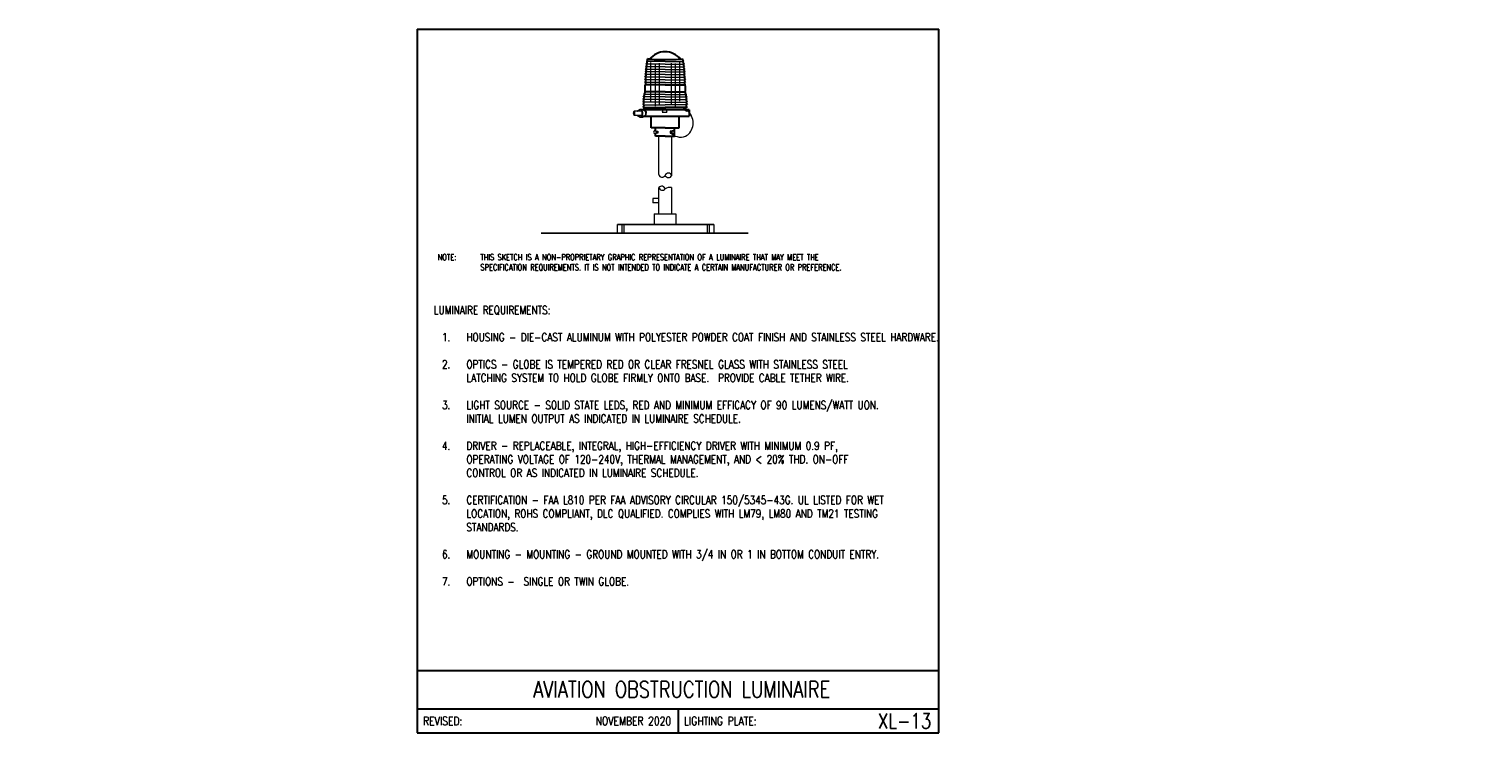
# Model space of a CAD drawing. Header units: inches. Extents: x -5.1 to 13.9, y 0 to 9.2.
import ezdxf
from ezdxf.enums import TextEntityAlignment as Align

# ---------------------------------------------------------------- set-up
doc = ezdxf.new("R2010")
doc.units = ezdxf.units.IN
doc.header["$MEASUREMENT"] = 0
doc.layers.add('_WALLS', color=8, linetype='CONTINUOUS')
doc.layers.add('E-DETL-TEXT', color=3, linetype='CONTINUOUS')
for name, color, linetype, lineweight in [('E-DETL', 10, 'CONTINUOUS', 30), ('E-DETL-FINE', 9, 'CONTINUOUS', 0), ('E-LITE-EQPM', 33, 'CONTINUOUS', 30), ('E-LUM-PLAT', 8, 'CONTINUOUS', 13)]:
    doc.layers.add(name, color=color, linetype=linetype, lineweight=lineweight)
doc.styles.add('romans', font='ROMANS.SHX', dxfattribs={"width": 0.8})
doc.styles.get("Standard").update_dxf_attribs({"font": 'ROMANS.SHX', "width": 0.8, "height": 0.125})

msp = doc.modelspace()

# ---------------------------------------------------------------- linework, layer by layer
at = {"layer": '_WALLS'}
msp.add_line((4.319, 6.522), (1.618, 6.522), dxfattribs=at)
at = {"layer": 'E-DETL'}
for p, q in [((0, 9.188), (0, 0)), ((0, 9.188), (6.81, 9.188)), ((6.81, 0), (6.81, 9.188)), ((3.236, 8.458), (2.973, 8.458)), ((3.236, 8.369), (2.973, 8.369)), ((3.236, 8.458), (3.499, 8.458)), ((3.236, 8.369), (3.499, 8.369)), ((2.95, 8.165), (3.236, 8.165)), ((2.969, 8.132), (2.969, 8.165)), ((3.522, 8.165), (3.236, 8.165)), ((3.504, 8.145), (3.504, 8.165)), ((3.49, 8.132), (2.923, 8.132)), ((2.923, 8.132), (2.923, 8.117)), ((2.923, 8.064), (2.923, 8.052)), ((2.923, 8.052), (3.549, 8.052)), ((3.549, 8.132), (3.525, 8.132)), ((3.549, 8.132), (3.549, 8.052)), ((0, 0.813), (6.81, 0.813)), ((0, 0.313), (6.81, 0.313)), ((3.405, 0.313), (3.405, 0)), ((0, 0), (6.81, 0))]:
    msp.add_line(p, q, dxfattribs=at)
for points in [[(3.003, 8.764), (2.996, 8.764)], [(3.034, 8.796), (3.008, 8.798)], [(3.439, 8.796), (3.464, 8.798)], [(3.47, 8.764), (3.476, 8.764)], [(2.985, 8.56), (2.975, 8.56)], [(2.987, 8.594), (2.977, 8.594)], [(2.989, 8.628), (2.979, 8.628)], [(2.991, 8.662), (2.983, 8.662)], [(2.994, 8.695), (2.986, 8.695)], [(2.998, 8.729), (2.991, 8.729)], [(3.474, 8.729), (3.481, 8.729)], [(3.478, 8.695), (3.486, 8.695)], [(3.481, 8.662), (3.49, 8.662)], [(3.484, 8.628), (3.493, 8.628)], [(3.486, 8.594), (3.496, 8.594)], [(3.488, 8.56), (3.498, 8.56)], [(2.985, 8.526), (2.973, 8.526)], [(2.985, 8.492), (2.973, 8.492)], [(2.975, 8.369), (2.973, 8.369)], [(3.488, 8.526), (3.499, 8.526)], [(3.488, 8.492), (3.499, 8.492)], [(3.498, 8.369), (3.499, 8.369)], [(2.96, 8.233), (2.948, 8.233)], [(2.962, 8.199), (2.948, 8.199)], [(2.959, 8.267), (2.95, 8.267)], [(2.969, 8.165), (2.95, 8.165)], [(2.962, 8.301), (2.954, 8.301)], [(2.965, 8.335), (2.963, 8.335)], [(3.504, 8.165), (3.522, 8.165)], [(3.507, 8.335), (3.509, 8.335)], [(3.511, 8.301), (3.519, 8.301)], [(3.511, 8.199), (3.525, 8.199)], [(3.513, 8.267), (3.523, 8.267)], [(3.513, 8.233), (3.525, 8.233)]]:
    msp.add_lwpolyline(points, dxfattribs=at)
for centre, radius, start, end in [((2.967, 8.757), 0.0366, 311.5183, 11.1151), ((2.972, 8.791), 0.0366, 311.5183, 10.0578), ((3.264, 12.887), 4.098, 266.4266, 269.6168), ((3.236, 8.629), 0.262, 39.4677, 140.5354), ((3.209, 12.887), 4.098, 270.3832, 273.5734), ((3.501, 8.791), 0.0366, 169.9422, 228.4817), ((3.506, 8.757), 0.0366, 168.8849, 228.4817), ((2.949, 8.553), 0.0366, 311.5183, 10.0578), ((2.951, 8.587), 0.0366, 311.5183, 10.0578), ((2.952, 8.621), 0.0366, 311.5183, 10.0578), ((2.955, 8.655), 0.0366, 311.5183, 10.0578), ((2.958, 8.689), 0.0366, 311.5183, 10.0578), ((2.962, 8.723), 0.0366, 311.5183, 10.0578), ((3.511, 8.723), 0.0366, 169.9422, 228.4817), ((3.514, 8.689), 0.0366, 169.9422, 228.4817), ((3.518, 8.655), 0.0366, 169.9422, 228.4817), ((3.52, 8.621), 0.0366, 169.9422, 228.4817), ((3.522, 8.587), 0.0366, 169.9422, 228.4817), ((3.524, 8.553), 0.0366, 169.9422, 228.4817), ((2.939, 8.362), 0.0366, 311.5183, 10.3653), ((3.253, 8.413), 0.283, 170.9519, 189.0481), ((2.949, 8.519), 0.0366, 311.5183, 10.0578), ((2.949, 8.485), 0.0366, 311.5183, 10.0578), ((3.524, 8.519), 0.0366, 169.9422, 228.4817), ((3.524, 8.485), 0.0366, 169.9422, 228.4817), ((3.534, 8.362), 0.0366, 169.6347, 228.4817), ((3.22, 8.413), 0.283, 350.9519, 9.0481), ((2.923, 8.26), 0.0366, 311.5183, 10.0578), ((2.924, 8.226), 0.0366, 311.5183, 10.0578), ((2.926, 8.294), 0.0366, 311.5183, 10.0578), ((2.926, 8.193), 0.0366, 311.5183, 10.0578), ((2.929, 8.328), 0.0366, 311.5183, 10.3856), ((3.543, 8.328), 0.0366, 169.6144, 228.4817), ((3.547, 8.193), 0.0366, 169.9422, 228.4817), ((3.547, 8.294), 0.0366, 169.9422, 228.4817), ((3.549, 8.226), 0.0366, 169.9422, 228.4817), ((3.549, 8.26), 0.0366, 169.9422, 228.4817)]:
    msp.add_arc(centre, radius, start, end, dxfattribs=at)
at = {"layer": 'E-DETL-FINE'}
for p, q in [((3.047, 8.753), (3.047, 8.245)), ((3.106, 8.74), (3.106, 8.18)), ((3.159, 8.742), (3.159, 8.209)), ((3.314, 8.742), (3.314, 8.209)), ((3.366, 8.74), (3.366, 8.18)), ((3.425, 8.753), (3.425, 8.245)), ((3.211, 8.147), (3.2, 8.105)), ((3.2, 8.105), (3.258, 8.105)), ((3.211, 8.147), (3.247, 8.147)), ((3.247, 8.147), (3.258, 8.105))]:
    msp.add_line(p, q, dxfattribs=at)
msp.add_lwpolyline([(3.484, 8.157), (3.53, 8.129), (3.52, 8.113), (3.474, 8.141)], close=True, dxfattribs=at)
for centre, radius, start, end in [((3.399, 7.961), 0.204, 308.7515, 51.7715), ((3.438, 7.954), 0.176, 229.1999, 300.1063)]:
    msp.add_arc(centre, radius, start, end, dxfattribs=at)
at = {"layer": 'E-LITE-EQPM'}
for p, q in [((3.053, 7.9), (3.053, 8.052)), ((3.42, 7.9), (3.42, 8.052)), ((3.236, 7.9), (3.053, 7.9)), ((3.113, 7.861), (3.113, 7.9)), ((3.113, 7.788), (3.113, 7.824)), ((3.236, 7.788), (3.113, 7.788)), ((3.236, 7.9), (3.42, 7.9)), ((3.236, 7.788), (3.36, 7.788)), ((3.36, 7.788), (3.36, 7.9))]:
    msp.add_line(p, q, dxfattribs=at)
at = {"layer": 'E-LUM-PLAT'}
for p, q in [((3.236, 8.764), (2.996, 8.764)), ((3.236, 8.764), (3.476, 8.764)), ((3.236, 8.56), (2.975, 8.56)), ((3.236, 8.594), (2.977, 8.594)), ((3.236, 8.628), (2.979, 8.628)), ((3.236, 8.662), (2.983, 8.662)), ((3.236, 8.695), (2.986, 8.695)), ((3.236, 8.729), (2.991, 8.729)), ((3.236, 8.729), (3.481, 8.729)), ((3.236, 8.695), (3.486, 8.695)), ((3.236, 8.662), (3.49, 8.662)), ((3.236, 8.628), (3.493, 8.628)), ((3.236, 8.594), (3.496, 8.594)), ((3.236, 8.56), (3.498, 8.56)), ((3.236, 8.526), (2.973, 8.526)), ((3.236, 8.492), (2.973, 8.492)), ((3.236, 8.526), (3.499, 8.526)), ((3.236, 8.492), (3.499, 8.492)), ((3.236, 8.233), (2.948, 8.233)), ((2.948, 8.199), (3.236, 8.199)), ((3.236, 8.267), (2.95, 8.267)), ((3.236, 8.301), (2.954, 8.301)), ((3.236, 8.335), (2.963, 8.335)), ((3.236, 8.335), (3.509, 8.335)), ((3.236, 8.301), (3.519, 8.301)), ((3.236, 8.267), (3.523, 8.267)), ((3.236, 8.233), (3.525, 8.233)), ((3.524, 8.199), (3.236, 8.199)), ((2.868, 8.117), (2.91, 8.142)), ((2.868, 8.064), (2.91, 8.039)), ((2.871, 8.117), (2.91, 8.14)), ((2.871, 8.064), (2.91, 8.04)), ((2.91, 8.142), (2.94, 8.142)), ((2.91, 8.14), (2.94, 8.14)), ((2.91, 8.04), (2.94, 8.04)), ((2.91, 8.039), (2.94, 8.039)), ((2.94, 8.142), (2.99, 8.113)), ((2.94, 8.14), (2.987, 8.113)), ((2.94, 8.039), (2.99, 8.067)), ((2.94, 8.04), (2.987, 8.067)), ((2.984, 8.117), (2.984, 8.132)), ((2.984, 8.065), (2.984, 8.115)), ((2.984, 8.052), (2.984, 8.064)), ((2.987, 8.052), (2.987, 8.132)), ((2.99, 8.113), (2.99, 8.09)), ((2.99, 8.067), (2.99, 8.09)), ((3.093, 7.859), (3.085, 7.84)), ((3.085, 7.84), (3.093, 7.824)), ((3.097, 7.861), (3.093, 7.859)), ((3.093, 7.859), (3.114, 7.859)), ((3.113, 7.824), (3.093, 7.824)), ((3.117, 7.861), (3.097, 7.861)), ((3.125, 7.84), (3.113, 7.824)), ((3.113, 7.824), (3.118, 7.824)), ((3.114, 7.859), (3.117, 7.861)), ((3.114, 7.859), (3.125, 7.84)), ((3.128, 7.84), (3.117, 7.861)), ((3.118, 7.824), (3.128, 7.84)), ((3.119, 7.856), (3.141, 7.856)), ((3.141, 7.829), (3.121, 7.829)), ((3.123, 7.856), (3.123, 7.85)), ((3.123, 7.832), (3.123, 7.829)), ((3.125, 7.856), (3.125, 7.847)), ((3.125, 7.84), (3.128, 7.84)), ((3.125, 7.835), (3.125, 7.829)), ((3.128, 7.856), (3.128, 7.842)), ((3.128, 7.839), (3.128, 7.829)), ((3.13, 7.856), (3.13, 7.829)), ((3.132, 7.856), (3.132, 7.829)), ((3.134, 7.856), (3.134, 7.829)), ((3.136, 7.856), (3.136, 7.829)), ((3.139, 7.856), (3.139, 7.829)), ((3.141, 7.856), (3.141, 7.829)), ((3.155, 7.289), (3.155, 7.788)), ((3.326, 7.856), (3.304, 7.856)), ((3.304, 7.856), (3.304, 7.829)), ((3.304, 7.829), (3.325, 7.829)), ((3.307, 7.856), (3.307, 7.829)), ((3.309, 7.856), (3.309, 7.829)), ((3.311, 7.856), (3.311, 7.829)), ((3.313, 7.856), (3.313, 7.829)), ((3.315, 7.856), (3.315, 7.829)), ((3.317, 7.84), (3.329, 7.861)), ((3.321, 7.84), (3.317, 7.84)), ((3.328, 7.824), (3.317, 7.84)), ((3.318, 7.856), (3.318, 7.842)), ((3.318, 7.839), (3.318, 7.829)), ((3.32, 7.856), (3.32, 7.847)), ((3.32, 7.835), (3.32, 7.829)), ((3.331, 7.859), (3.321, 7.84)), ((3.321, 7.84), (3.332, 7.824)), ((3.323, 7.856), (3.323, 7.85)), ((3.323, 7.832), (3.323, 7.829)), ((3.324, 7.277), (3.324, 7.788)), ((3.332, 7.824), (3.328, 7.824)), ((3.329, 7.861), (3.349, 7.861)), ((3.331, 7.859), (3.329, 7.861)), ((3.352, 7.859), (3.331, 7.859)), ((3.332, 7.824), (3.352, 7.824)), ((3.349, 7.861), (3.352, 7.859)), ((3.352, 7.859), (3.36, 7.84)), ((3.36, 7.84), (3.352, 7.824)), ((3.156, 6.777), (3.156, 7.121)), ((3.321, 7.121), (3.321, 6.777)), ((3.156, 6.978), (3.075, 6.978)), ((3.075, 6.978), (3.075, 6.918)), ((3.156, 6.918), (3.075, 6.918)), ((3.094, 6.777), (3.375, 6.777)), ((3.094, 6.777), (3.094, 6.635)), ((3.375, 6.777), (3.375, 6.635)), ((3.871, 6.635), (2.613, 6.635)), ((2.613, 6.522), (2.613, 6.635)), ((2.613, 6.522), (3.871, 6.522)), ((2.619, 6.635), (3.871, 6.635)), ((2.671, 6.634), (2.671, 6.521)), ((2.697, 6.635), (2.697, 6.522)), ((3.787, 6.635), (3.787, 6.522)), ((3.813, 6.634), (3.813, 6.521)), ((3.871, 6.635), (3.871, 6.522))]:
    msp.add_line(p, q, dxfattribs=at)
for points in [[(2.938, 8.117), (2.835, 8.117), (2.835, 8.064), (2.938, 8.064)], [(3.318, 7.828), (3.325, 7.823), (3.322, 7.82), (3.315, 7.825)]]:
    msp.add_lwpolyline(points, close=True, dxfattribs=at)
for centre, radius, start, end in [((2.848, 8.09), 0.0292, 114.9948, 245.0052), ((2.897, 8.09), 0.0487, 327.0925, 32.9075), ((3.197, 7.295), 0.0422, 188.1135, 335.8133), ((3.28, 7.261), 0.0471, 19.4509, 159.8622), ((3.28, 7.298), 0.0489, 204.598, 334.7144), ((3.191, 7.089), 0.0474, 14.6094, 136.4706), ((3.201, 7.129), 0.0452, 189.2328, 321.8469), ((3.31, 6.984), 0.138, 85.2846, 122.2086)]:
    msp.add_arc(centre, radius, start, end, dxfattribs=at)

# ---------------------------------------------------------------- texts
at = {"layer": 'E-DETL', "insert": (-5.067, 0.705), "char_height": 0.125, "attachment_point": 4}
msp.add_mtext('\\A1;  \\P ', dxfattribs=at)
at = {"layer": 'E-DETL-TEXT', "style": 'romans', "width": 0.8}
msp.add_text('AVIATION OBSTRUCTION LUMINAIRE', height=0.2125, dxfattribs=at).set_placement((3.454, 0.462), align=Align.CENTER)
for s, p in [('REVISED:', (0.077, 0.156)), ('LIGHTING PLATE:', (3.482, 0.156))]:
    msp.add_text(s, height=0.11, dxfattribs=at).set_placement(p, align=Align.MIDDLE_LEFT)
for s, height, p in [('NOVEMBER 2020', 0.11, (3.316, 0.156)), ('XL-13', 0.1969, (6.711, 0.156))]:
    msp.add_text(s, height=height, dxfattribs=at).set_placement(p, align=Align.MIDDLE_RIGHT)
at = {"layer": 'E-DETL-TEXT', "char_height": 0.125}
for s, insert, attachment_point in [('\\A1;', (11.699, 8.411), 6), ('\\A1; ', (13.914, 7.646), 4), ('\\A1;', (10.65, 6.452), 6)]:
    msp.add_mtext(s, dxfattribs=dict(at, insert=insert, attachment_point=attachment_point))
at = {"layer": 'E-DETL-TEXT', "attachment_point": 1}
for s, insert, char_height in [('\\pxi-3,l4,t4;NOTE:^ITHIS SKETCH IS A NON-PROPRIETARY GRAPHIC REPRESENTATION OF A LUMINAIRE THAT MAY MEET THE  \\P^I^ISPECIFICATION REQUIREMENTS. IT IS NOT INTENDED TO INDICATE A CERTAIN MANUFACTURER OR PREFERENCE.', (0.187, 6.25), 0.079687), ('LUMINAIRE REQUIREMENTS:\\P\\P\\pxi-3,l4,t4;1.^IHOUSING - DIE-CAST ALUMINUM WITH POLYESTER POWDER COAT FINISH AND STAINLESS STEEL HARDWARE.\\P\\pi0,l0,tz;\\P\\pi-3,l4,t4;2.^IOPTICS - GLOBE IS TEMPERED RED OR CLEAR FRESNEL GLASS WITH STAINLESS STEEL LATCHING SYSTEM TO HOLD GLOBE FIRMLY ONTO BASE.  PROVIDE CABLE TETHER WIRE.\\P\\pi0,l0,tz;\\P\\pi-3,l4,t4;3.^ILIGHT SOURCE - SOLID STATE LEDS, RED AND MINIMUM EFFICACY OF 90 LUMENS/WATT UON. INITIAL LUMEN OUTPUT AS INDICATED IN LUMINAIRE SCHEDULE.\\P\\pi0,l0,tz;\\P\\pi-3,l4,t4;4.^IDRIVER - REPLACEABLE, INTEGRAL, HIGH-EFFICIENCY DRIVER WITH MINIMUM 0.9 PF, OPERATING VOLTAGE OF 120-240V, THERMAL MANAGEMENT, AND < 20% THD. ON-OFF CONTROL OR AS INDICATED IN LUMINAIRE SCHEDULE.\\P\\pi0,l0,tz;\\P\\pi-3,l4,t4;5.^ICERTIFICATION - FAA L810 PER FAA ADVISORY CIRCULAR 150/5345-43G. UL LISTED FOR WET LOCATION, ROHS COMPLIANT, DLC QUALIFIED. COMPLIES WITH LM79, LM80 AND TM21 TESTING STANDARDS.\\P\\pi0,l0,tz;\\P\\pi-3,l4,t4;6.^IMOUNTING - MOUNTING - GROUND MOUNTED WITH 3/4 IN OR 1 IN BOTTOM CONDUIT ENTRY.\\P\\pi0,l0,tz;\\P\\pi-3,l4,t4;7.^IOPTIONS -  SINGLE OR TWIN GLOBE.', (0.217, 5.573), 0.10625)]:
    msp.add_mtext_dynamic_manual_height_columns(s, width=6.37764, gutter_width=0.625, heights=[0], dxfattribs=dict(at, insert=insert, char_height=char_height))

doc.saveas('drawing.dxf')
